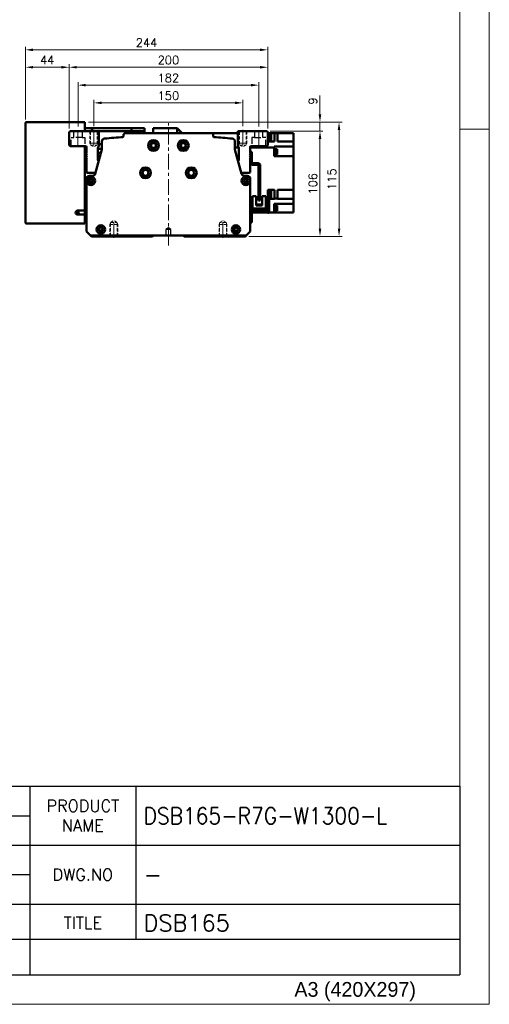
# Model space of a CAD drawing. Header units: millimetres. Extents: x 46891 to 51038, y 6223 to 10291.
# Tile 7 of 8: x 50565 to 51038, y 8529 to 9520. Entities that reach past the tile are written whole.
import ezdxf

# ---------------------------------------------------------------- set-up
doc = ezdxf.new("R2010")
doc.units = ezdxf.units.MM
doc.header["$LTSCALE"] = 0.5
for name, pattern in [('CENTER', [50.8, 31.75, -6.35, 6.35, -6.35]), ('HIDDEN', [9.525, 6.35, -3.175]), ('HIDDENX2', [19.05, 12.7, -6.35])]:
    doc.linetypes.add(name, pattern=pattern)
doc.layers.get('0').update_dxf_attribs({"lineweight": 20})
doc.layers.add('1', color=1, linetype='CENTER', lineweight=13)
doc.layers.add('외형선(ISO)', color=7, linetype='Continuous', lineweight=50)
doc.layers.add('2', color=2, linetype='HIDDENX2')
doc.layers.add('3', color=3, linetype='Continuous')
doc.styles.add('ACISOGDT', font='amgdt.shx')
doc.styles.add('DSR TEXT', font='romans.shx', dxfattribs={"bigfont": 'whgtxt.shx'})
doc.styles.get("Standard").update_dxf_attribs({"font": 'romans.shx', "bigfont": 'whgtxt.shx'})
doc.dimstyles.new('DSR', dxfattribs={"dimscale": 2, "dimtxt": 3, "dimasz": 3, "dimexe": 0.5, "dimexo": 0.5, "dimgap": 0.5, "dimtad": 1, "dimdsep": 46, "dimtxsty": 'Standard', "dimcen": 2.5, "dimclrd": 4, "dimclre": 4, "dimclrt": 2, "dimadec": 0, "dimazin": 2, "dimtfac": 1, "dimtmove": 0, "dimatfit": 3, "dimfxl": 0, "dimlwd": -1, "dimlwe": -1, "dimarcsym": 0})

# ---------------------------------------------------------------- blocks, each defined once
blk = doc.blocks.new('A$C13F00394')
at = {"layer": '3'}
for p, q in [((0, 32), (202.32, 32)), ((129.32, 32), (129.32, 0)), ((147.32, 32), (147.32, 6)), ((202.32, 32), (202.32, 0)), ((111.32, 27), (129.32, 27)), ((97.32, 22), (202.32, 22)), ((97.32, 17), (129.32, 17)), ((0, 12), (129.32, 12)), ((129.32, 12), (202.32, 12)), ((129.32, 6), (97.32, 6)), ((202.32, 6), (129.32, 6)), ((0, 0), (202.32, 0))]:
    blk.add_line(p, q, dxfattribs=at)
at = {"color": 7, "char_height": 2, "attachment_point": 5, "style": 'DSR TEXT'}
for s, insert in [('PRODUCT\\PNAME', (138.32, 27)), ('DWG.NO', (138.32, 17)), ('TITLE', (138.32, 8.83))]:
    blk.add_mtext(s, dxfattribs=dict(at, insert=insert))
blk = doc.blocks.new('A$C1C1952E1')
at = {"color": 1}
blk.add_lwpolyline([(0, 0), (420, 0), (420, 297), (0, 297)], close=True, dxfattribs=at)
at = {"color": 3}
blk.add_lwpolyline([(5, 5), (415, 5), (415, 292), (5, 292)], close=True, dxfattribs=at)
at = {"color": 7, "style": 'ACISOGDT'}
blk.add_text('A3 (420X297)', height=2.5, dxfattribs=at).set_placement((386.91, 1.28))
blk = doc.blocks.new('A$C1E181772')
at = {"layer": '외형선(ISO)'}
for p, q in [((17.4, 71), (17.4, 59.6)), ((19, 71), (17.4, 71)), ((11.1, 59.6), (16.9, 59.6)), ((17.4, 59.6), (18.94, 59.6)), ((9, 22), (9, 57.5)), ((10.6, 57.5), (10.6, 22)), ((16.9, 58), (11.1, 58)), ((1.6, 25), (0, 25)), ((0, 22), (0, 25)), ((0, 22), (0, 12)), ((1.6, 25), (1.6, 22)), ((1.6, 12.1), (1.6, 22)), ((3.3, 26.5), (3.3, 14.1)), ((7, 26.5), (3.3, 26.5)), ((7, 17.1), (7, 26.5)), ((10.6, 22), (9, 22)), ((16.7, 26.5), (13, 26.5)), ((13, 26.5), (13, 17.1)), ((16.7, 14.1), (16.7, 26.5)), ((2, 10), (16.9, 10)), ((17, 11.6), (2.1, 11.6)), ((3.3, 11.6), (3.3, 14.1)), ((5.3, 14.1), (3.3, 14.1)), ((14.7, 14.1), (5.3, 14.1)), ((7, 18.1), (13, 18.1)), ((13, 17.8), (7, 17.8)), ((7, 17.1), (13, 17.1)), ((16.7, 14.1), (14.7, 14.1)), ((16.7, 14.1), (16.7, 11.6)), ((17.4, 9.5), (17.4, 3)), ((17.4, 0), (17.4, 3)), ((17.4, 0), (19, 0))]:
    blk.add_line(p, q, dxfattribs=at)
for centre, radius, start, end in [((11.1, 57.5), 2.1, 90, 180), ((16.9, 60.1), 0.5, 270, 0), ((16.9, 60.1), 2.1, 270, 346.22585), ((11.1, 57.5), 0.5, 90, 180), ((2, 12), 2, 179.99989, 269.99989), ((2.1, 12.1), 0.5, 179.99989, 269.99989), ((16.9, 9.5), 0.5, 359.99989, 89.99989), ((17, 9.6), 2, 0.24541, 89.99989)]:
    blk.add_arc(centre, radius, start, end, dxfattribs=at)
blk = doc.blocks.new('*D83')
at = {"color": 1, "linetype": 'ByBlock'}
for p, q in [((50639.9, 9412.85), (50639.9, 9439.25)), ((50782.09, 9436.25), (50647.7, 9436.25)), ((50789.9, 9412.85), (50789.9, 9439.25))]:
    blk.add_line(p, q, dxfattribs=at)
at = {"color": 1}
for points in [[(50647.7, 9437.55), (50647.7, 9434.95), (50639.9, 9436.25)], [(50782.09, 9437.55), (50782.09, 9434.95), (50789.9, 9436.25)]]:
    blk.add_solid(points, dxfattribs=at)
at = {"layer": 'Defpoints', "color": 0}
for p in [(50639.9, 9436.25), (50639.9, 9409.25), (50789.9, 9409.25)]:
    blk.add_point(p, dxfattribs=at)
at = {"color": 3, "insert": (50714.9, 9443.45), "char_height": 8.4, "attachment_point": 5, "style": 'DSR TEXT'}
blk.add_mtext('150', dxfattribs=at)
blk = doc.blocks.new('*D84')
at = {"color": 1, "linetype": 'ByBlock'}
for p, q in [((50623.9, 9412.41), (50623.9, 9457.07)), ((50798.09, 9454.07), (50631.7, 9454.07)), ((50805.9, 9412.41), (50805.9, 9457.07))]:
    blk.add_line(p, q, dxfattribs=at)
at = {"color": 1}
for points in [[(50631.7, 9455.37), (50631.7, 9452.77), (50623.9, 9454.07)], [(50798.09, 9455.37), (50798.09, 9452.77), (50805.9, 9454.07)]]:
    blk.add_solid(points, dxfattribs=at)
at = {"layer": 'Defpoints', "color": 0}
for p in [(50623.9, 9454.07), (50623.9, 9408.81), (50805.9, 9408.81)]:
    blk.add_point(p, dxfattribs=at)
at = {"color": 3, "insert": (50714.9, 9461.27), "char_height": 8.4, "attachment_point": 5, "style": 'DSR TEXT'}
blk.add_mtext('182', dxfattribs=at)
blk = doc.blocks.new('*D85')
at = {"color": 1, "linetype": 'ByBlock'}
for p, q in [((50614.9, 9410.41), (50614.9, 9475.08)), ((50814.9, 9410.41), (50814.9, 9475.08)), ((50807.09, 9472.08), (50622.7, 9472.08))]:
    blk.add_line(p, q, dxfattribs=at)
at = {"color": 1}
for points in [[(50622.7, 9473.38), (50622.7, 9470.78), (50614.9, 9472.08)], [(50807.09, 9473.38), (50807.09, 9470.78), (50814.9, 9472.08)]]:
    blk.add_solid(points, dxfattribs=at)
at = {"layer": 'Defpoints', "color": 0}
for p in [(50614.9, 9472.08), (50614.9, 9406.81), (50814.9, 9406.81)]:
    blk.add_point(p, dxfattribs=at)
at = {"color": 3, "insert": (50714.9, 9479.28), "char_height": 8.4, "attachment_point": 5, "style": 'DSR TEXT'}
blk.add_mtext('200', dxfattribs=at)
blk = doc.blocks.new('*D86')
at = {"color": 1, "linetype": 'ByBlock'}
for p, q in [((50570.9, 9419.41), (50570.9, 9475.08)), ((50614.9, 9410.41), (50614.9, 9475.08)), ((50607.09, 9472.08), (50578.7, 9472.08))]:
    blk.add_line(p, q, dxfattribs=at)
at = {"color": 1}
for points in [[(50578.7, 9473.38), (50578.7, 9470.78), (50570.9, 9472.08)], [(50607.09, 9473.38), (50607.09, 9470.78), (50614.9, 9472.08)]]:
    blk.add_solid(points, dxfattribs=at)
at = {"layer": 'Defpoints', "color": 0}
for p in [(50570.9, 9472.08), (50570.9, 9415.81), (50614.9, 9406.81)]:
    blk.add_point(p, dxfattribs=at)
at = {"color": 3, "insert": (50592.9, 9479.28), "char_height": 8.4, "attachment_point": 5, "style": 'DSR TEXT'}
blk.add_mtext('44', dxfattribs=at)
blk = doc.blocks.new('*D87')
at = {"color": 1, "linetype": 'ByBlock'}
for p, q in [((50570.9, 9419.41), (50570.9, 9492.61)), ((50578.7, 9489.61), (50807.09, 9489.61)), ((50814.9, 9410.41), (50814.9, 9492.61))]:
    blk.add_line(p, q, dxfattribs=at)
at = {"color": 1}
for points in [[(50578.7, 9490.91), (50578.7, 9488.31), (50570.9, 9489.61)], [(50807.09, 9490.91), (50807.09, 9488.31), (50814.9, 9489.61)]]:
    blk.add_solid(points, dxfattribs=at)
at = {"layer": 'Defpoints', "color": 0}
for p in [(50814.9, 9489.61), (50570.9, 9415.81), (50814.9, 9406.81)]:
    blk.add_point(p, dxfattribs=at)
at = {"color": 3, "insert": (50692.9, 9496.81), "char_height": 8.4, "attachment_point": 5, "style": 'DSR TEXT'}
blk.add_mtext('244', dxfattribs=at)
blk = doc.blocks.new('*D88')
at = {"color": 1, "linetype": 'ByBlock'}
for p, q in [((50817.5, 9407.81), (50870.57, 9407.81)), ((50867.57, 9400.01), (50867.57, 9309.61)), ((50796, 9301.81), (50870.57, 9301.81))]:
    blk.add_line(p, q, dxfattribs=at)
at = {"color": 1}
for points in [[(50866.27, 9400.01), (50868.87, 9400.01), (50867.57, 9407.81)], [(50866.27, 9309.61), (50868.87, 9309.61), (50867.57, 9301.81)]]:
    blk.add_solid(points, dxfattribs=at)
at = {"layer": 'Defpoints', "color": 0}
for p in [(50813.9, 9407.81), (50792.4, 9301.81), (50867.57, 9301.81)]:
    blk.add_point(p, dxfattribs=at)
at = {"color": 3, "insert": (50860.37, 9354.81), "char_height": 8.4, "attachment_point": 5, "rotation": 90, "style": 'DSR TEXT'}
blk.add_mtext('106', dxfattribs=at)
blk = doc.blocks.new('*D89')
at = {"color": 1, "linetype": 'ByBlock'}
for p, q in [((50867.57, 9424.61), (50867.57, 9443.61)), ((50634.5, 9416.81), (50870.57, 9416.81)), ((50867.57, 9407.81), (50867.57, 9416.81)), ((50817.5, 9407.81), (50870.57, 9407.81)), ((50867.57, 9400.01), (50867.57, 9392.21))]:
    blk.add_line(p, q, dxfattribs=at)
at = {"color": 1}
for points in [[(50866.27, 9424.61), (50868.87, 9424.61), (50867.57, 9416.81)], [(50866.27, 9400.01), (50868.87, 9400.01), (50867.57, 9407.81)]]:
    blk.add_solid(points, dxfattribs=at)
at = {"layer": 'Defpoints', "color": 0}
for p in [(50630.9, 9416.81), (50867.57, 9416.81), (50813.9, 9407.81)]:
    blk.add_point(p, dxfattribs=at)
at = {"color": 3, "insert": (50860.37, 9438.01), "char_height": 8.4, "attachment_point": 5, "rotation": 90, "style": 'DSR TEXT'}
blk.add_mtext('9', dxfattribs=at)
blk = doc.blocks.new('*D90')
at = {"color": 1, "linetype": 'ByBlock'}
for p, q in [((50634.5, 9416.81), (50889.76, 9416.81)), ((50886.76, 9409.01), (50886.76, 9309.61)), ((50796, 9301.81), (50889.76, 9301.81))]:
    blk.add_line(p, q, dxfattribs=at)
at = {"color": 1}
for points in [[(50885.46, 9409.01), (50888.06, 9409.01), (50886.76, 9416.81)], [(50885.46, 9309.61), (50888.06, 9309.61), (50886.76, 9301.81)]]:
    blk.add_solid(points, dxfattribs=at)
at = {"layer": 'Defpoints', "color": 0}
for p in [(50630.9, 9416.81), (50792.4, 9301.81), (50886.76, 9301.81)]:
    blk.add_point(p, dxfattribs=at)
at = {"color": 3, "insert": (50879.56, 9359.31), "char_height": 8.4, "attachment_point": 5, "rotation": 90, "style": 'DSR TEXT'}
blk.add_mtext('115', dxfattribs=at)

msp = doc.modelspace()

# ---------------------------------------------------------------- linework, layer by layer
at = {"color": 2, "linetype": 'HIDDEN'}
for p, q in [((50635.89505, 9407.81317), (50635.89505, 9395.81317)), ((50636.49505, 9407.21317), (50635.89505, 9407.81317)), ((50636.49505, 9407.21317), (50643.29505, 9407.21317)), ((50636.49505, 9407.21317), (50636.49505, 9393.81317)), ((50643.29505, 9407.21317), (50643.89505, 9407.81317)), ((50643.29505, 9407.21317), (50643.29505, 9393.81317)), ((50643.89505, 9407.81317), (50643.89505, 9395.81317)), ((50785.89505, 9407.81317), (50785.89505, 9395.81317)), ((50786.49505, 9407.21317), (50785.89505, 9407.81317)), ((50786.49505, 9407.21317), (50793.29505, 9407.21317)), ((50786.49505, 9407.21317), (50786.49505, 9393.81317)), ((50793.29505, 9407.21317), (50793.89505, 9407.81317)), ((50793.29505, 9407.21317), (50793.29505, 9393.81317)), ((50793.89505, 9407.81317), (50793.89505, 9395.81317)), ((50635.89505, 9395.81317), (50643.89505, 9395.81317)), ((50635.89505, 9395.81317), (50636.49505, 9394.77393)), ((50643.89505, 9395.81317), (50643.29505, 9394.77393)), ((50785.89505, 9395.81317), (50793.89505, 9395.81317)), ((50785.89505, 9395.81317), (50786.49505, 9394.77393)), ((50793.89505, 9395.81317), (50793.29505, 9394.77393)), ((50636.49505, 9393.81317), (50643.29505, 9393.81317)), ((50636.49505, 9393.81317), (50639.89505, 9391.85017)), ((50643.29505, 9393.81317), (50639.89505, 9391.85017)), ((50786.49505, 9393.81317), (50793.29505, 9393.81317)), ((50786.49505, 9393.81317), (50789.89505, 9391.85017)), ((50793.29505, 9393.81317), (50789.89505, 9391.85017)), ((50656.49505, 9315.81317), (50659.89505, 9317.77616)), ((50656.49505, 9315.81317), (50663.29505, 9315.81317)), ((50656.49505, 9302.41317), (50656.49505, 9315.81317)), ((50663.29505, 9315.81317), (50659.89505, 9317.77616)), ((50663.29505, 9302.41317), (50663.29505, 9315.81317)), ((50766.49505, 9315.81317), (50769.89505, 9317.77616)), ((50773.29505, 9315.81317), (50766.49505, 9315.81317)), ((50766.49505, 9302.41317), (50766.49505, 9315.81317)), ((50773.29505, 9315.81317), (50769.89505, 9317.77616)), ((50773.29505, 9302.41317), (50773.29505, 9315.81317)), ((50655.89505, 9313.81317), (50656.49505, 9314.8524)), ((50655.89505, 9313.81317), (50663.89505, 9313.81317)), ((50655.89505, 9301.81317), (50655.89505, 9313.81317)), ((50663.89505, 9313.81317), (50663.29505, 9314.8524)), ((50663.89505, 9301.81317), (50663.89505, 9313.81317)), ((50765.89505, 9313.81317), (50766.49505, 9314.8524)), ((50773.89505, 9313.81317), (50765.89505, 9313.81317)), ((50765.89505, 9301.81317), (50765.89505, 9313.81317)), ((50773.89505, 9313.81317), (50773.29505, 9314.8524)), ((50773.89505, 9301.81317), (50773.89505, 9313.81317)), ((50656.49505, 9302.41317), (50655.89505, 9301.81317)), ((50656.49505, 9302.41317), (50663.29505, 9302.41317)), ((50663.29505, 9302.41317), (50663.89505, 9301.81317)), ((50766.49505, 9302.41317), (50765.89505, 9301.81317)), ((50773.29505, 9302.41317), (50766.49505, 9302.41317)), ((50773.29505, 9302.41317), (50773.89505, 9301.81317))]:
    msp.add_line(p, q, dxfattribs=at)
at = {"color": 1, "linetype": 'CENTER'}
for p, q in [((50639.89505, 9409.24871), (50639.89505, 9390.68401)), ((50789.89505, 9409.24871), (50789.89505, 9390.68401)), ((50659.89505, 9300.37762), (50659.89505, 9318.94232)), ((50769.89505, 9300.37762), (50769.89505, 9318.94232))]:
    msp.add_line(p, q, dxfattribs=at)
at = {"color": 1}
msp.add_line((51038.06932, 9409.88267), (51008.40982, 9409.88267), dxfattribs=at)
at = {"layer": '1'}
for p, q in [((50714.89505, 9292.81317), (50714.89505, 9415.81317)), ((50623.89505, 9391.81317), (50623.89505, 9408.81317)), ((50805.89505, 9391.81317), (50805.89505, 9408.81317))]:
    msp.add_line(p, q, dxfattribs=at)
at = {"layer": '2'}
for p, q in [((50619.64505, 9401.31317), (50619.64505, 9407.81317)), ((50628.14505, 9407.81317), (50628.14505, 9401.31317)), ((50801.64505, 9407.81317), (50801.64505, 9401.31317)), ((50810.14505, 9401.31317), (50810.14505, 9407.81317)), ((50616.89505, 9401.31317), (50619.64505, 9401.31317)), ((50616.89505, 9392.81317), (50616.89505, 9401.31317)), ((50628.14505, 9401.31317), (50619.64505, 9401.31317)), ((50628.14505, 9401.31317), (50630.89505, 9401.31317)), ((50630.89505, 9401.31317), (50630.89505, 9392.81317)), ((50801.64505, 9401.31317), (50798.89505, 9401.31317)), ((50798.89505, 9401.31317), (50798.89505, 9392.81317)), ((50801.64505, 9401.31317), (50810.14505, 9401.31317)), ((50812.89505, 9401.31317), (50810.14505, 9401.31317)), ((50812.89505, 9392.81317), (50812.89505, 9401.31317)), ((50714.89505, 9310.31532), (50712.39505, 9308.81317)), ((50712.39505, 9308.81317), (50712.39505, 9302.81316)), ((50717.39505, 9308.81317), (50712.39505, 9308.81317)), ((50717.39505, 9308.81317), (50714.89505, 9310.31532)), ((50717.39505, 9302.81316), (50717.39505, 9308.81317))]:
    msp.add_line(p, q, dxfattribs=at)
at = {"layer": '3'}
for p in [(51008.40982, 8748.47582), (49808.28287, 8558.65502)]:
    msp.add_line(p, (51008.40982, 8558.65502), dxfattribs=at)
at = {"layer": '외형선(ISO)'}
for p, q in [((50570.89505, 9315.81317), (50570.89505, 9415.81317)), ((50571.89505, 9416.81317), (50630.89505, 9416.81317)), ((50630.89505, 9415.81317), (50630.89505, 9416.81317)), ((50630.89505, 9407.81317), (50630.89505, 9415.81317)), ((50614.89505, 9406.81317), (50615.89505, 9407.81317)), ((50614.89505, 9393.81317), (50614.89505, 9406.81317)), ((50615.89505, 9407.81317), (50644.89505, 9407.81317)), ((50630.89505, 9410.81317), (50637.89505, 9410.81317)), ((50637.89505, 9410.81317), (50637.89505, 9407.81317)), ((50677.89505, 9410.81317), (50637.89505, 9410.81317)), ((50637.89505, 9407.86538), (50677.89505, 9407.86538)), ((50644.89505, 9407.81317), (50644.89505, 9393.1377)), ((50671.66765, 9405.81317), (50758.12246, 9405.81317)), ((50677.89505, 9407.86538), (50677.89505, 9410.81317)), ((50677.89505, 9410.81317), (50677.89505, 9407.86538)), ((50677.89505, 9410.81317), (50690.89505, 9410.81317)), ((50677.89505, 9405.81317), (50677.89505, 9407.86538)), ((50677.89505, 9405.81317), (50677.89505, 9407.86538)), ((50677.89505, 9407.86538), (50690.89505, 9407.86538)), ((50690.89505, 9410.81317), (50690.89505, 9407.86538)), ((50690.89505, 9407.86538), (50690.89505, 9405.81317)), ((50699.44505, 9410.81317), (50699.44505, 9405.81317)), ((50699.44505, 9410.81317), (50723.89505, 9410.81317)), ((50723.89505, 9405.81317), (50723.89505, 9410.81317)), ((50728.89505, 9405.81317), (50723.89505, 9410.81317)), ((50784.89505, 9405.81317), (50758.12246, 9405.81317)), ((50784.89505, 9393.1377), (50784.89505, 9407.81317)), ((50784.89505, 9407.81317), (50813.89505, 9407.81317)), ((50813.89505, 9407.81317), (50814.89505, 9406.81317)), ((50814.89505, 9406.81317), (50814.89505, 9393.81317)), ((50814.89505, 9406.03306), (50815.89505, 9406.03306)), ((50815.89505, 9398.43306), (50815.89505, 9406.03306)), ((50816.89505, 9405.81317), (50815.89505, 9405.81317)), ((50815.89505, 9405.73306), (50818.49505, 9405.73306)), ((50816.89505, 9405.81317), (50821.89505, 9405.81317)), ((50816.89505, 9405.81317), (50816.89505, 9405.73306)), ((50818.49505, 9398.73306), (50818.49505, 9405.73306)), ((50821.89505, 9405.81317), (50824.89505, 9405.81317)), ((50821.89505, 9405.81317), (50821.89505, 9397.41317)), ((50840.89505, 9405.81317), (50824.89505, 9405.81317)), ((50824.89505, 9397.41317), (50824.89505, 9405.81317)), ((50840.89505, 9401.41317), (50840.89505, 9405.81317)), ((50644.89505, 9394.66817), (50647.89505, 9394.66817)), ((50647.89505, 9389.49884), (50647.89505, 9397.27629)), ((50669.66765, 9402.30045), (50669.66765, 9403.81317)), ((50760.12246, 9403.81317), (50760.12246, 9402.30045)), ((50781.89505, 9397.27629), (50781.89505, 9389.49884)), ((50814.89505, 9398.43306), (50815.89505, 9398.43306)), ((50816.89505, 9397.3741), (50814.89505, 9397.3741)), ((50815.89505, 9398.73306), (50818.49505, 9398.73306)), ((50816.89505, 9397.41317), (50816.89505, 9398.73306)), ((50816.89505, 9397.41317), (50816.89505, 9397.3741)), ((50816.89505, 9397.41317), (50821.89505, 9397.41317)), ((50824.89505, 9397.41317), (50840.89505, 9397.41317)), ((50840.89505, 9401.41317), (50840.89505, 9397.41317)), ((50840.89505, 9397.25701), (50840.89505, 9397.41317)), ((50840.89505, 9397.25701), (50840.89505, 9392.18028)), ((50615.89505, 9392.81317), (50614.89505, 9393.81317)), ((50631.39505, 9392.81317), (50615.89505, 9392.81317)), ((50630.89505, 9327.81317), (50630.89505, 9392.81317)), ((50632.39505, 9385.31317), (50632.39505, 9391.81317)), ((50632.89505, 9384.81317), (50632.39505, 9385.31317)), ((50632.39505, 9384.31317), (50632.89505, 9384.81317)), ((50632.39505, 9383.31317), (50632.39505, 9384.31317)), ((50641.13469, 9364.73623), (50647.8284, 9389.13986)), ((50643.89505, 9390.1377), (50643.89505, 9378.81317)), ((50647.89505, 9389.81317), (50643.89505, 9389.81317)), ((50643.89505, 9385.81317), (50646.91591, 9385.81317)), ((50781.89505, 9391.47935), (50785.71169, 9391.47935)), ((50781.96171, 9389.13986), (50788.65541, 9364.73623)), ((50785.89505, 9378.81317), (50785.89505, 9390.1377)), ((50797.39505, 9385.31317), (50796.89505, 9384.81317)), ((50796.89505, 9384.81317), (50797.39505, 9384.31317)), ((50797.39505, 9391.81317), (50797.39505, 9385.31317)), ((50797.39505, 9391.47935), (50821.39505, 9391.47935)), ((50797.39505, 9384.31317), (50797.39505, 9383.31317)), ((50813.89505, 9392.81317), (50798.39505, 9392.81317)), ((50814.89505, 9393.81317), (50813.89505, 9392.81317)), ((50821.39505, 9392.18028), (50840.89505, 9392.18028)), ((50821.39505, 9392.18028), (50821.39505, 9392.14583)), ((50821.39505, 9391.47935), (50821.39505, 9392.14583)), ((50821.39505, 9391.47935), (50821.39505, 9382.51317)), ((50821.89505, 9390.01174), (50821.39505, 9390.01174)), ((50821.89505, 9384.01174), (50821.89505, 9390.01174)), ((50822.59505, 9389.96174), (50821.89505, 9389.96174)), ((50822.59505, 9384.06174), (50822.59505, 9389.96174)), ((50824.59505, 9389.76174), (50822.59505, 9389.76174)), ((50824.59505, 9384.26174), (50822.59505, 9384.26174)), ((50824.59505, 9384.26174), (50824.59505, 9389.76174)), ((50840.89505, 9387.01317), (50840.89505, 9392.18028)), ((50840.89505, 9387.01317), (50840.89505, 9382.51317)), ((50632.89505, 9382.81317), (50632.39505, 9383.31317)), ((50632.39505, 9382.31317), (50632.89505, 9382.81317)), ((50632.39505, 9381.31317), (50632.39505, 9382.31317)), ((50632.89505, 9380.81317), (50632.39505, 9381.31317)), ((50632.39505, 9380.31317), (50632.89505, 9380.81317)), ((50632.39505, 9366.81317), (50632.39505, 9380.31317)), ((50797.39505, 9383.31317), (50796.89505, 9382.81317)), ((50796.89505, 9382.81317), (50797.39505, 9382.31317)), ((50797.39505, 9381.31317), (50796.89505, 9380.81317)), ((50796.89505, 9380.81317), (50797.39505, 9380.31317)), ((50797.39505, 9382.31317), (50797.39505, 9381.31317)), ((50797.39505, 9380.31317), (50797.39505, 9366.81317)), ((50821.89505, 9384.01174), (50821.39505, 9384.01174)), ((50821.39505, 9382.51317), (50840.89505, 9382.51317)), ((50822.59505, 9384.06174), (50821.89505, 9384.06174)), ((50840.89505, 9348.61317), (50840.89505, 9382.51317)), ((50639.89505, 9365.81317), (50633.39505, 9365.81317)), ((50796.39505, 9365.81317), (50789.89505, 9365.81317)), ((50632.39505, 9308.05581), (50632.39505, 9359.81317)), ((50635.39505, 9362.81317), (50638.33466, 9362.81317)), ((50791.45545, 9362.81317), (50794.39505, 9362.81317)), ((50797.39505, 9359.81317), (50797.39505, 9308.05581)), ((50816.89505, 9348.61459), (50814.89505, 9348.61459)), ((50814.89505, 9345.37647), (50814.89505, 9348.61459)), ((50814.89505, 9347.90255), (50815.89505, 9347.90255)), ((50814.89505, 9345.37647), (50814.89505, 9342.82862)), ((50815.89505, 9340.81336), (50815.89505, 9347.90255)), ((50815.89505, 9347.60255), (50818.49505, 9347.60255)), ((50816.89505, 9348.61459), (50816.89505, 9348.61317)), ((50816.89505, 9348.61317), (50821.89505, 9348.61317)), ((50816.89505, 9347.60255), (50816.89505, 9348.61317)), ((50818.49505, 9340.60255), (50818.49505, 9347.60255)), ((50821.89505, 9348.61317), (50821.89505, 9340.14698)), ((50840.89505, 9348.61317), (50824.89505, 9348.61317)), ((50824.89505, 9348.61317), (50824.89505, 9340.14698)), ((50840.89505, 9348.61317), (50840.89505, 9344.61317)), ((50797.39505, 9340.14698), (50799.69507, 9340.14698)), ((50803.39507, 9340.14698), (50805.79505, 9340.14698)), ((50807.39505, 9340.14698), (50809.39507, 9340.14698)), ((50813.09507, 9340.14698), (50814.79505, 9340.14698)), ((50814.89505, 9340.81336), (50814.89505, 9342.82862)), ((50816.39505, 9340.60255), (50818.49505, 9340.60255)), ((50816.39506, 9339.48853), (50816.89505, 9339.48853)), ((50816.89505, 9340.60255), (50816.89505, 9339.49122)), ((50816.89505, 9339.49122), (50816.89505, 9339.48853)), ((50816.89505, 9339.49122), (50821.89505, 9339.49122)), ((50821.89505, 9340.14698), (50824.89505, 9340.14698)), ((50821.89505, 9340.14698), (50821.89505, 9339.49122)), ((50824.89505, 9339.49122), (50824.89505, 9340.14698)), ((50824.89505, 9339.49122), (50840.89505, 9339.49122)), ((50840.89505, 9339.49122), (50840.89505, 9344.61317)), ((50840.89505, 9339.4805), (50840.89505, 9339.49122)), ((50840.89505, 9339.4805), (50840.89505, 9334.71317)), ((50630.89505, 9327.81317), (50623.39505, 9327.81317)), ((50630.89505, 9329.81317), (50632.39505, 9329.81317)), ((50630.89505, 9329.22082), (50632.39505, 9329.22082)), ((50630.89505, 9323.81317), (50630.89505, 9327.81317)), ((50797.39505, 9325.81317), (50821.39505, 9325.81317)), ((50814.89505, 9325.81317), (50814.89505, 9325.59327)), ((50814.89505, 9325.59327), (50815.89505, 9325.59327)), ((50815.89505, 9325.59327), (50815.89505, 9325.81317)), ((50821.39505, 9334.71317), (50840.89505, 9334.71317)), ((50821.39505, 9334.71317), (50821.39505, 9334.36932)), ((50821.39505, 9325.81317), (50821.39505, 9334.36932)), ((50821.89505, 9333.25223), (50821.39505, 9333.25223)), ((50821.89505, 9327.25223), (50821.39505, 9327.25223)), ((50821.39505, 9325.81317), (50840.89505, 9325.81317)), ((50821.89505, 9327.25223), (50821.89505, 9333.25223)), ((50822.59505, 9333.20223), (50821.89505, 9333.20223)), ((50822.59505, 9327.30223), (50821.89505, 9327.30223)), ((50822.59505, 9327.30223), (50822.59505, 9333.20223)), ((50824.59505, 9333.00223), (50822.59505, 9333.00223)), ((50824.59505, 9327.50223), (50822.59505, 9327.50223)), ((50824.59505, 9327.50223), (50824.59505, 9333.00223)), ((50840.89505, 9334.71317), (50840.89505, 9330.21317)), ((50840.89505, 9325.81317), (50840.89505, 9330.21317)), ((50623.39505, 9323.81317), (50630.89505, 9323.81317)), ((50630.89505, 9315.81317), (50630.89505, 9323.81317)), ((50630.89505, 9320.81317), (50632.39505, 9320.81317)), ((50630.89505, 9314.81317), (50630.89505, 9315.81317)), ((50630.89505, 9314.81317), (50571.89505, 9314.81317)), ((50636.39505, 9302.81317), (50633.27373, 9305.93449)), ((50796.51637, 9305.93449), (50793.39505, 9302.81316)), ((50637.39505, 9301.81317), (50636.39505, 9302.81317)), ((50793.39505, 9302.81316), (50636.39505, 9302.81317)), ((50698.89505, 9301.81317), (50637.39505, 9301.81317)), ((50699.74861, 9302.66672), (50698.89505, 9301.81317)), ((50730.89505, 9301.81317), (50730.0415, 9302.66672)), ((50792.39505, 9301.81317), (50730.89505, 9301.81317)), ((50793.39505, 9302.81316), (50792.39505, 9301.81317))]:
    msp.add_line(p, q, dxfattribs=at)
for centre, radius in [((50699.89505, 9393.31317), 5.5), ((50699.89505, 9393.31317), 3.3), ((50699.89505, 9393.31317), 2.4585), ((50729.89505, 9393.31317), 5.5), ((50729.89505, 9393.31317), 3.3), ((50729.89505, 9393.31317), 2.4585), ((50691.89505, 9365.81317), 5.5), ((50691.89505, 9365.81317), 3.3), ((50691.89505, 9365.81317), 2.9585), ((50737.89505, 9365.81317), 5.5), ((50737.89505, 9365.81317), 3.3), ((50737.89505, 9365.81317), 2.9585), ((50636.89505, 9357.81317), 4.25), ((50636.89505, 9357.81317), 2.25), ((50792.89505, 9357.81317), 4.25), ((50792.89505, 9357.81317), 2.25), ((50623.39505, 9325.81317), 1.2295), ((50646.89505, 9308.81317), 4.25), ((50646.89505, 9308.81317), 2.25), ((50782.89505, 9308.81317), 4.25), ((50782.89505, 9308.81317), 2.25)]:
    msp.add_circle(centre, radius, dxfattribs=at)
for centre, radius, start, end in [((50571.89505, 9415.81317), 1, 90, 180), ((50671.66765, 9403.81317), 2, 89.99999994, 180), ((50758.12246, 9403.81317), 2, 0, 89.99999994), ((50650.89505, 9397.27629), 3, 95.80911533, 180), ((50700.89505, 8905.81317), 497, 93.6564443, 95.80911533), ((50669.16765, 9402.30045), 0.5, 273.65644439, 0), ((50760.62246, 9402.30045), 0.5, 180, 266.3435556), ((50728.89505, 8905.81317), 497, 84.19088456, 86.34355559), ((50778.89505, 9397.27629), 3, 0, 84.19088457), ((50631.39505, 9391.81317), 1, 0, 90), ((50648.89505, 9390.1377), 5, 143.13010235, 180), ((50646.89505, 9389.49884), 1, 338.96248892, 0), ((50782.89505, 9389.49884), 1, 180, 201.03751097), ((50780.89505, 9390.1377), 5, 0, 36.86989765), ((50798.39505, 9391.81317), 1, 90, 180), ((50644.89505, 9378.81317), 1, 180, 260.24123115), ((50784.89505, 9378.81317), 1, 279.75882445, 0), ((50633.39505, 9366.81317), 1, 180, 270), ((50638.33466, 9365.81317), 3, 269.99999994, 338.96248892), ((50639.89505, 9362.81317), 3, 61.42735458, 90), ((50789.89505, 9362.81317), 3, 90, 118.57262696), ((50791.45545, 9365.81317), 3, 201.03751097, 269.99999994), ((50796.39505, 9366.81317), 1, 270, 0), ((50635.39505, 9359.81317), 3, 89.99999994, 180), ((50636.89505, 9357.81317), 1.5, 41.40962211, 318.59037789), ((50638.39505, 9359.13604), 0.5, 221.40962211, 335.37911493), ((50638.39505, 9356.49029), 0.5, 24.62090608, 138.59037789), ((50636.89505, 9357.81317), 1.621, 328.98236195, 31.01763805), ((50791.39505, 9359.13604), 0.5, 204.62089557, 318.59037789), ((50791.39505, 9356.49029), 0.5, 41.40962211, 155.37910442), ((50792.89505, 9357.81317), 1.5, 221.40962211, 138.59037789), ((50794.39505, 9359.81317), 3, 0, 89.99999994), ((50623.39505, 9325.81317), 2, 90, 270), ((50571.89505, 9315.81317), 1, 180, 270), ((50635.39505, 9308.05581), 3, 180, 224.99999995), ((50646.89505, 9308.81317), 1.6, 134.4153086, 45.5846914), ((50645.42536, 9310.31317), 0.5, 314.4153086, 55.46539163), ((50648.36475, 9310.31317), 0.5, 124.5346146, 225.5846914), ((50782.89505, 9308.81317), 1.6, 134.4153086, 45.5846914), ((50781.42536, 9310.31317), 0.5, 314.4153086, 55.4653777), ((50784.36475, 9310.31317), 0.5, 124.53462853, 225.5846914), ((50794.39505, 9308.05581), 3, 314.99999994, 0), ((50700.10216, 9302.31317), 0.5, 90, 135), ((50729.68795, 9302.31317), 0.5, 45, 90)]:
    msp.add_arc(centre, radius, start, end, dxfattribs=at)

# ---------------------------------------------------------------- block references
at = {"xscale": 5.931900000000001, "yscale": 5.931900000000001, "zscale": 5.931900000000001}
for name, p in [('A$C1C1952E1', (48546.67132, 8528.99552)), ('A$C13F00394', (49808.28288, 8558.65502))]:
    msp.add_blockref(name, p, dxfattribs=at)
at = {"xscale": -1}
msp.add_blockref('A$C1E181772', (50816.39508, 9315.81333), dxfattribs=at)

# ---------------------------------------------------------------- texts
at = {"color": 2, "style": 'DSR TEXT', "width": 0.9}
msp.add_text('DSB165-R7G-W1300-L', height=16.60932, dxfattribs=at).set_placement((50689.92945, 8710.40283))
at = {"color": 2, "style": 'DSR TEXT'}
for s, p in [('-', (50689.92945, 8651.08383)), ('DSB165', (50689.92945, 8602.59245))]:
    msp.add_text(s, height=16.60932, dxfattribs=at).set_placement(p)

# ---------------------------------------------------------------- dimensions: what is measured, and where the dimension line sits
for base, p1, p2, angle, picture, middle in [((50814.89505, 9489.61196), (50570.89505, 9415.81317), (50814.89505, 9406.81317), 180, '*D87', (50692.89505, 9496.81196)), ((50570.89505, 9472.07507), (50614.89505, 9406.81317), (50570.89505, 9415.81317), 180, '*D86', (50592.89505, 9479.27507)), ((50614.89505, 9472.07507), (50814.89505, 9406.81317), (50614.89505, 9406.81317), 180, '*D85', (50714.89505, 9479.27507)), ((50623.89505, 9454.07148), (50805.89505, 9408.81317), (50623.89505, 9408.81317), 180, '*D84', (50714.89505, 9461.27148)), ((50639.89505, 9436.24613), (50789.89505, 9409.24871), (50639.89505, 9409.24871), 180, '*D83', (50714.89505, 9443.44613)), ((50886.76336, 9301.81317), (50630.89505, 9416.81317), (50792.39505, 9301.81317), 90, '*D90', (50879.56336, 9359.31317)), ((50867.5721, 9301.81317), (50813.89505, 9407.81317), (50792.39505, 9301.81317), 90, '*D88', (50860.3721, 9354.81317))]:
    dim = msp.add_linear_dim(base=base, p1=p1, p2=p2, angle=angle, dimstyle='DSR', override={"dimscale": 3, "dimtxt": 2.8, "dimasz": 2.600136, "dimexe": 1, "dimexo": 1.2, "dimgap": 1, "dimdec": 4, "dimtxsty": 'DSR TEXT', "dimclrd": 1, "dimclre": 1, "dimclrt": 3, "dimtdec": 4, "dimtix": 1})
    dim.commit()
    dim.dimension.update_dxf_attribs({"geometry": picture, "text_midpoint": middle})
dim = msp.add_linear_dim(base=(50867.5721, 9416.81317), p1=(50813.89505, 9407.81317), p2=(50630.89505, 9416.81317), angle=90, dimstyle='DSR', override={"dimscale": 3, "dimtxt": 2.8, "dimasz": 2.600136, "dimexe": 1, "dimexo": 1.2, "dimgap": 1, "dimdec": 4, "dimtxsty": 'DSR TEXT', "dimclrd": 1, "dimclre": 1, "dimclrt": 3, "dimtdec": 4, "dimtix": 1})
dim.commit()
dim.dimension.update_dxf_attribs({"geometry": '*D89', "text_midpoint": (50867.5721, 9438.01398), "dimtype": 160})

doc.saveas('drawing.dxf')
